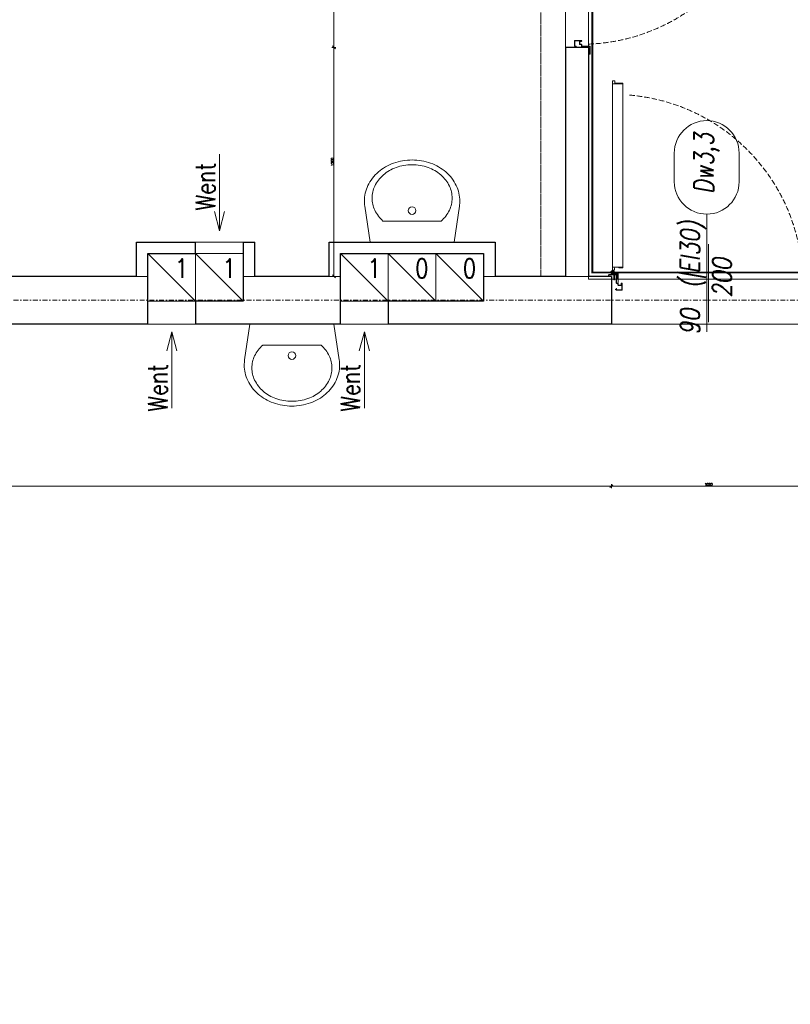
# Model space of a CAD drawing. Header units: millimetres. Extents: x -1893473 to 942156, y -568027 to 942944.
# Tile 188 of 256: x 140674 to 144715, y -471429 to -466269. Entities that reach past the tile are written whole.
import ezdxf
from ezdxf.enums import TextEntityAlignment as Align

# ---------------------------------------------------------------- set-up
doc = ezdxf.new("R2010")
doc.units = ezdxf.units.MM
doc.header["$LTSCALE"] = 0.2
for name, pattern in [('2_3', [1, 0.5, -0.5]), ('CENTER', [0.6, 0.375, -0.075, 0.075, -0.075]), ('DASHDOT', [25.4, 12.7, -6.35, 0, -6.35]), ('HIDDEN', [9.525, 6.35, -3.175]), ('Hidden Line', [391.222223, 282.222223, -109])]:
    doc.linetypes.add(name, pattern=pattern)
doc.layers.get('0').update_dxf_attribs({"lineweight": 0})
for name, color, linetype, lineweight in [('!! 0_ Istn-sciany', 7, 'Continuous', 30), ('!! 0_ Istn-widok', 1, 'Continuous', 15), ('!! 0_Istn-armatura', 6, 'Continuous', 9), ('!! 0_Istn-drzwi', 1, 'Continuous', 13), ('!! 0_Istn-went', 5, 'Continuous', 13), ('!! 0_Opis_pom', 9, 'Continuous', 13), ('!! 0_Osie', 1, 'DASHDOT', 13), ('!! 1  WYDZIELENIE PPOŻ', 252, 'Continuous', 0), ('!! 1_drzwi-linia', 213, 'Continuous', 5), ('!! 1_OPIS POM NOWE', 140, 'Continuous', 5), ('!! 2_drzwi opis', 151, 'Continuous', 9), ('!! wymiary osi', 250, 'Continuous', 9), ('P-Opis nadproża', 150, 'Continuous', 9), ('P-Osie', 1, 'DASHDOT', 18)]:
    doc.layers.add(name, color=color, linetype=linetype, lineweight=lineweight)
doc.layers.add('Powierzchnia', color=140, linetype='Continuous', lineweight=5, plot=False)
doc.styles.add('50', font='ROMANS.shx', dxfattribs={"width": 0.8, "height": 10})
doc.styles.add('ARCHETYP', font='romans.shx', dxfattribs={"height": 15})
doc.styles.add('ARIAL', font='tahoma.ttf')
doc.styles.add('TXT', font='simplex.shx')
doc.dimstyles.new('DIM50', dxfattribs={"dimscale": 5, "dimtxt": 2.5, "dimasz": 1.5, "dimexe": 0, "dimexo": 0, "dimgap": 0.5, "dimtad": 1, "dimdec": 4, "dimrnd": 0.5, "dimdsep": 46, "dimtxsty": 'TXT', "dimblk1": 'TICK1', "dimblk2": 'TICK1', "dimsah": 1, "dimcen": 0, "dimse1": 1, "dimse2": 1, "dimclrd": 1, "dimclre": 7, "dimclrt": 9, "dimadec": 0, "dimazin": 0, "dimtfac": 1, "dimtdec": 4, "dimtmove": 2, "dimatfit": 3, "dimldrblk": 'TICK1', "dimfxl": 1, "dimtolj": 1, "dimarcsym": 0})

# ---------------------------------------------------------------- blocks, each defined once
blk = doc.blocks.new('A$C578D6593')
for p, q in [((-26.36, 0), (-29.16, 18.76)), ((17.64, 0), (20.43, 18.76)), ((-19.63, 11), (10.9, 11)), ((-26.36, 0), (17.64, 0))]:
    blk.add_line(p, q)
blk.add_circle((-4.36, 16.5), 2)
for centre, radius, start, end in [((-5.67, 17.67), 25.11, 109.6071, 130.6955), ((-4.36, 14), 29, 90, 109.6071), ((-4.36, 14), 29, 70.3929, 90), ((-3.06, 17.67), 25.11, 49.3045, 70.3929), ((-7.68, 20), 22.03, 130.6955, 154.2825), ((-5.67, 19.17), 21.11, 109.6071, 130.6955), ((-4.36, 15.5), 25, 90, 109.6071), ((-4.36, 15.5), 25, 70.3929, 90), ((-3.06, 19.17), 21.11, 49.3045, 70.3929), ((-1.05, 20), 22.03, 25.7175, 49.3045), ((-7.68, 21.5), 18.03, 130.6955, 154.2825), ((-1.05, 21.5), 18.03, 25.7175, 49.3045), ((-10.79, 21.5), 18.58, 154.2825, 180), ((-10.79, 23), 14.58, 154.2825, 180), ((2.06, 23), 14.58, 0, 25.7175), ((2.06, 21.5), 18.58, 0, 25.7175), ((-10.79, 21.5), 18.58, 180, 188.4794), ((-10.79, 23), 14.58, 180, 205.7175), ((2.06, 23), 14.58, 334.2825, 0), ((2.06, 21.5), 18.58, 351.5206, 0), ((-7.68, 24.5), 18.03, 205.7175, 228.4823), ((-1.05, 24.5), 18.03, 311.5177, 334.2825)]:
    blk.add_arc(centre, radius, start, end)
blk = doc.blocks.new('BLOK OSI')
at = {"layer": 'P-Osie'}
blk.add_lwpolyline([(48639.26, -195002.09), (55442.28, -195002.09)], dxfattribs=at)
blk = doc.blocks.new('1_ok-opis')
blk.add_line((0, 111.61), (0, 50))
for points in [[(-17, 128.61), (-17, 143.61)], [(17, 128.61), (17, 143.61)]]:
    blk.add_lwpolyline(points)
for centre, start, end in [((0, 143.61), 0, 180), ((0, 128.61), 180, 0)]:
    blk.add_arc(centre, 17, start, end)
at = {"style": 'ARCHETYP'}
for tag, height, rotation, p in [('NR', 12, 90, (0, 136.9)), ('NR', 12, 270, (0, 136.9)), ('SZEROKOŚĆ', 10, 90, (-8, 78.29)), ('WYSOKOŚĆ', 10, 270, (-8, 78.29)), ('WYSOKOŚĆ', 10, 90, (8, 78.29)), ('SZEROKOŚĆ', 10, 270, (8, 78.29))]:
    blk.add_attdef(tag, text='', height=height, rotation=rotation, dxfattribs=at).set_placement(p, align=Align.MIDDLE)
blk = doc.blocks.new('TICK1')
at = {"color": 2}
blk.add_line((-1, -1), (1, 1), dxfattribs=at)
at = {"color": 0}
for p, q in [((0, 0), (-1, 0)), ((0, -1.4), (0, 1.4))]:
    blk.add_line(p, q, dxfattribs=at)
blk = doc.blocks.new('*D1144')
at = {"layer": '!! wymiary osi', "color": 1, "lineweight": -2, "transparency": 16777216}
blk.add_line((264457.2, -474613.2), (272002.2, -474613.2), dxfattribs=at)
at = {"layer": 'DEFPOINTS', "color": 0, "transparency": 16777216}
for p in [(264449.7, -473763.7), (272009.7, -473763.7), (272009.7, -474613.2)]:
    blk.add_point(p, dxfattribs=at)
at = {"layer": '!! wymiary osi', "color": 1, "lineweight": -2, "transparency": 16777216, "xscale": 7.5, "yscale": 7.5, "zscale": 7.5, "rotation": 180}
blk.add_blockref('TICK1', (264449.7, -474613.2), dxfattribs=at)
at = {"layer": '!! wymiary osi', "color": 1, "lineweight": -2, "transparency": 16777216, "xscale": 7.5, "yscale": 7.5, "zscale": 7.5}
blk.add_blockref('TICK1', (272009.7, -474613.2), dxfattribs=at)
at = {"layer": '!! wymiary osi', "color": 9, "transparency": 16777216, "insert": (268229.7, -474604.5), "char_height": 12.5, "attachment_point": 5, "style": 'TXT'}
blk.add_mtext('\\A1;7560', dxfattribs=at)
blk = doc.blocks.new('*D1145')
at = {"layer": '!! wymiary osi', "color": 1, "lineweight": -2, "transparency": 16777216}
blk.add_line((272017.2, -474613.2), (273022.2, -474613.2), dxfattribs=at)
at = {"layer": 'DEFPOINTS', "color": 0, "transparency": 16777216}
for p in [(272009.7, -473763.7), (273029.7, -473763.7), (273029.7, -474613.2)]:
    blk.add_point(p, dxfattribs=at)
at = {"layer": '!! wymiary osi', "color": 1, "lineweight": -2, "transparency": 16777216, "xscale": 7.5, "yscale": 7.5, "zscale": 7.5, "rotation": 180}
blk.add_blockref('TICK1', (272009.7, -474613.2), dxfattribs=at)
at = {"layer": '!! wymiary osi', "color": 1, "lineweight": -2, "transparency": 16777216, "xscale": 7.5, "yscale": 7.5, "zscale": 7.5}
blk.add_blockref('TICK1', (273029.7, -474613.2), dxfattribs=at)
at = {"layer": '!! wymiary osi', "color": 9, "transparency": 16777216, "insert": (272519.7, -474604.5), "char_height": 12.5, "attachment_point": 5, "style": 'TXT'}
blk.add_mtext('\\A1;1020', dxfattribs=at)
blk = doc.blocks.new('zaw-dr-90-p')
at = {"color": 2, "linetype": 'CENTER', "ltscale": 0.2}
for p, q in [((12, 0), (-12, 0)), ((0, 12), (0, -12)), ((24.5, 24), (31, 24)), ((24.5, 19), (31, 19))]:
    blk.add_line(p, q, dxfattribs=at)
at = {"ltscale": 0.2}
for p, q in [((10, 12), (6.5, 12)), ((10, 0), (10, 6.5))]:
    blk.add_line(p, q, dxfattribs=at)
blk.add_lwpolyline([(0, 6.5), (23.5, 6.5, 0.414214), (28, 11), (28, 31), (24.5, 31), (24.5, 11, -0.414214), (23.5, 10), (0, 10, 4.561698), (7.6, 6.5), (4.9, 4.2)], format="xyb", dxfattribs=at)
blk.add_lwpolyline([(-0.2, -0.2), (-2.5, -0.2), (-2.5, 0.2), (-0.2, 0.2), (-0.2, 2.5), (0.2, 2.5), (0.2, 0.2), (2.8, 0.2), (2.8, -0.2), (0.2, -0.2), (0.2, -2.8), (-0.2, -2.8)], close=True)
blk.add_lwpolyline([(10, 10), (10, 39), (6.5, 39), (6.5, 10)], dxfattribs=at)
blk.add_circle((0, 0), 6.5, dxfattribs=at)
blk = doc.blocks.new('drzwi 90- sc 12')
for p, q in [((-13620.32, 20410.16), (-13620.32, 20313.77)), ((-13616.12, 20410.26), (-13620.22, 20410.26)), ((-13616.12, 20410.26), (-13620, 20410.26)), ((-13618.17, 20410.26), (-13616.22, 20410.26)), ((-13618.17, 20410.26), (-13616.22, 20410.26)), ((-13616.12, 20410.26), (-13616.12, 20411.46)), ((-13616.12, 20411.46), (-13615.02, 20411.46)), ((-13614.92, 20411.36), (-13614.92, 20313.77)), ((-13614.92, 20409.86), (-13620.32, 20409.86)), ((-13620.32, 20313.47), (-13620.32, 20317.97)), ((-13614.92, 20312.27), (-13614.92, 20317.97)), ((-13614.92, 20313.77), (-13620.32, 20313.77)), ((-13618.22, 20313.37), (-13620.22, 20313.37)), ((-13618.22, 20313.67), (-13618.22, 20313.37)), ((-13618.22, 20313.67), (-13616.42, 20313.67)), ((-13615.92, 20313.17), (-13615.92, 20312.17)), ((-13615.92, 20312.17), (-13615.02, 20312.17)), ((-13715.57, 20308.32), (-13715.57, 20308.56)), ((-13715.57, 20307.69), (-13715.57, 20308.56)), ((-13715.57, 20307.82), (-13715.57, 20308.56)), ((-13715.57, 20307.72), (-13715.37, 20307.72)), ((-13617.77, 20311.12), (-13617.77, 20305.72)), ((-13617.77, 20311.12), (-13617.77, 20305.72)), ((-13616.17, 20309.92), (-13617.37, 20309.92)), ((-13616.17, 20309.92), (-13616.17, 20311.02)), ((-13715.77, 20301.96), (-13716.27, 20301.96)), ((-13616.77, 20301.96), (-13616.27, 20301.96))]:
    blk.add_line(p, q)
for points in [[(-13665.27, 20284.96), (-13665.27, 20325.83)], [(-13615.57, 20309.64), (-13615.32, 20309.64), (-13615.32, 20309.82), (-13616.32, 20309.82), (-13616.32, 20309.64), (-13615.92, 20309.64)]]:
    blk.add_lwpolyline(points)
at = {"lineweight": 30}
for points in [[(-13716.27, 20308.92), (-13721.27, 20308.92)], [(-13716.27, 20308.92), (-13716.27, 20296.92)], [(-13614.27, 20308.92), (-13609.27, 20308.92)], [(-13614.27, 20308.92), (-13614.27, 20296.92)]]:
    blk.add_lwpolyline(points, dxfattribs=at)
at = {"ltscale": 0.2}
for points in [[(-13715.57, 20307.51), (-13715.57, 20309.48, 0.414214), (-13715.91, 20309.82), (-13719.43, 20309.82, 0.414214), (-13719.77, 20309.48), (-13719.77, 20308.92), (-13719.59, 20308.92), (-13719.59, 20309.48, -0.414214), (-13719.43, 20309.64), (-13716.97, 20309.64)], [(-13716.97, 20309.64), (-13715.91, 20309.64, -0.414214), (-13715.75, 20309.48), (-13715.75, 20307.51)], [(-13715.75, 20307.76), (-13715.75, 20305.58, 0.414214), (-13715.41, 20305.24), (-13714.96, 20305.24, -0.414214), (-13714.8, 20305.08), (-13714.8, 20304.48, 0.414214), (-13714.46, 20304.14), (-13713.28, 20304.14, 0.414214), (-13712.94, 20304.48), (-13712.94, 20305.15, -1), (-13712.75, 20305.15), (-13712.75, 20301.96, -0.414214), (-13712.91, 20301.8), (-13715.43, 20301.8, -0.414214), (-13715.59, 20301.96), (-13715.59, 20302.52), (-13715.77, 20302.52), (-13715.77, 20301.96, 0.414214), (-13715.43, 20301.62), (-13712.91, 20301.62, 0.414214), (-13712.57, 20301.96), (-13712.57, 20305.15, 1), (-13713.12, 20305.15), (-13713.12, 20304.48, -0.414214), (-13713.28, 20304.32), (-13714.46, 20304.32, -0.414214), (-13714.62, 20304.48), (-13714.62, 20305.08, 0.414214), (-13714.96, 20305.42), (-13715.41, 20305.42, -0.414214), (-13715.57, 20305.58), (-13715.57, 20307.64)], [(-13615.92, 20309.64), (-13616.63, 20309.64, 0.414214), (-13616.79, 20309.48), (-13616.79, 20305.58, -0.414214), (-13617.13, 20305.24), (-13617.58, 20305.24, 0.414214), (-13617.74, 20305.08), (-13617.74, 20304.48, -0.414214), (-13618.08, 20304.14), (-13619.26, 20304.14, -0.414214), (-13619.6, 20304.48), (-13619.6, 20305.15, 1), (-13619.79, 20305.15), (-13619.79, 20301.96, 0.414214), (-13619.63, 20301.8), (-13617.11, 20301.8, 0.414214), (-13616.95, 20301.96), (-13616.95, 20302.52), (-13616.77, 20302.52), (-13616.77, 20301.96, -0.414214), (-13617.11, 20301.62), (-13619.63, 20301.62, -0.414214), (-13619.97, 20301.96), (-13619.97, 20305.15, -1), (-13619.42, 20305.15), (-13619.42, 20304.48, 0.414214), (-13619.26, 20304.32), (-13618.08, 20304.32, 0.414214), (-13617.92, 20304.48), (-13617.92, 20305.08, -0.414214), (-13617.58, 20305.42), (-13617.13, 20305.42, 0.414214), (-13616.97, 20305.58), (-13616.97, 20309.48, -0.414214), (-13616.63, 20309.82), (-13613.11, 20309.82, -0.414214), (-13612.77, 20309.48), (-13612.77, 20308.92), (-13612.95, 20308.92), (-13612.95, 20309.48, 0.414214), (-13613.11, 20309.64), (-13615.57, 20309.64)]]:
    blk.add_lwpolyline(points, format="xyb", dxfattribs=at)
blk.add_lwpolyline([(-13616.79, 20308.82), (-13616.97, 20308.82), (-13616.97, 20307.42), (-13616.79, 20307.42)], close=True)
for centre, radius, start, end in [((-13620.22, 20410.16), 0.1, 90, 180), ((-13615.02, 20411.36), 0.1, 0, 90), ((-13620.22, 20313.47), 0.1, 180, 270), ((-13616.42, 20313.17), 0.5, 0, 90), ((-13615.02, 20312.27), 0.1, 270, 0), ((-13616.27, 20311.02), 0.1, 0, 90)]:
    blk.add_arc(centre, radius, start, end)
at = {"linetype": 'Hidden Line', "lineweight": 9, "ltscale": 0.05}
blk.add_arc((-13615.5, 20305.14), 99.12, 94.8005, 177.6944, dxfattribs=at)
at = {"xscale": 0.09999999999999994, "yscale": 0.09999999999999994, "zscale": 0.09999999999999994, "rotation": 180.0000000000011}
blk.add_blockref('zaw-dr-90-p', (-13614.92, 20310.92), dxfattribs=at)
blk = doc.blocks.new('*D1757')
at = {"layer": '!! 1  WYDZIELENIE PPOŻ', "color": 1, "lineweight": -2, "transparency": 16777216}
blk.add_line((270555.1, -471301.2), (270555.1, -472306.2), dxfattribs=at)
at = {"layer": 'DEFPOINTS', "color": 0, "transparency": 16777216}
for p in [(271769.7, -471293.7), (270555.1, -472313.7), (271769.7, -472313.7)]:
    blk.add_point(p, dxfattribs=at)
at = {"layer": '!! 1  WYDZIELENIE PPOŻ', "color": 1, "lineweight": -2, "transparency": 16777216, "xscale": 7.5, "yscale": 7.5, "zscale": 7.5}
for p, rotation in [((270555.1, -471293.7), 90), ((270555.1, -472313.7), 270)]:
    blk.add_blockref('TICK1', p, dxfattribs=dict(at, rotation=rotation))
at = {"layer": '!! 1  WYDZIELENIE PPOŻ', "color": 9, "transparency": 16777216, "insert": (270546.4, -471803.7), "char_height": 12.5, "attachment_point": 5, "rotation": 90, "style": 'TXT'}
blk.add_mtext('\\A1;1020', dxfattribs=at)
blk = doc.blocks.new('*D1758')
at = {"layer": '!! 1  WYDZIELENIE PPOŻ', "color": 1, "lineweight": -2, "transparency": 16777216}
blk.add_line((270555.1, -472321.2), (270555.1, -473506.2), dxfattribs=at)
at = {"layer": 'DEFPOINTS', "color": 0, "transparency": 16777216}
for p in [(271769.7, -472313.7), (270555.1, -473513.7), (271769.7, -473513.7)]:
    blk.add_point(p, dxfattribs=at)
at = {"layer": '!! 1  WYDZIELENIE PPOŻ', "color": 1, "lineweight": -2, "transparency": 16777216, "xscale": 7.5, "yscale": 7.5, "zscale": 7.5}
for p, rotation in [((270555.1, -472313.7), 90), ((270555.1, -473513.7), 270)]:
    blk.add_blockref('TICK1', p, dxfattribs=dict(at, rotation=rotation))
at = {"layer": '!! 1  WYDZIELENIE PPOŻ', "color": 9, "transparency": 16777216, "insert": (270546.4, -472913.7), "char_height": 12.5, "attachment_point": 5, "rotation": 90, "style": 'TXT'}
blk.add_mtext('\\A1;1200', dxfattribs=at)
blk = doc.blocks.new('A$C2EB40A8D')
at = {"layer": '!! 0_ Istn-sciany'}
for p, q in [((-20131.12989, 27987.51397), (-20131.12989, 26787.51397)), ((-20011.12989, 27987.51397), (-20011.12989, 26787.51397)), ((-20501.12989, 26967.51397), (-20501.12989, 26787.51397)), ((-20561.12989, 26907.51397), (-20561.12989, 26657.51397)), ((-19891.12989, 26787.51397), (-19891.12989, 26537.51397))]:
    blk.add_line(p, q, dxfattribs=at)
for points in [[(-20011.12989, 27987.51397), (-20131.12989, 27987.51397)], [(-22381.12989, 26787.51397), (-22381.12989, 26967.51397)], [(-22381.12989, 26967.51397), (-22071.12989, 26967.51397)], [(-22071.12989, 26907.51397), (-22071.12989, 26967.51397)], [(-21821.12989, 26967.51397), (-21821.12989, 26657.51397)], [(-21821.12989, 26967.51397), (-21761.12989, 26967.51397)], [(-21761.12989, 26787.51397), (-21761.12989, 26967.51397)], [(-21371.12989, 26787.51397), (-21371.12989, 26967.51397)], [(-21371.12989, 26967.51397), (-20501.12989, 26967.51397)], [(-22321.12989, 26537.51397), (-22321.12989, 26907.51397)], [(-22321.12989, 26907.51397), (-22071.12989, 26907.51397)], [(-21311.12989, 26537.51397), (-21311.12989, 26907.51397)], [(-21311.12989, 26907.51397), (-20561.12989, 26907.51397)], [(-22381.12989, 26787.51397), (-26261.12989, 26787.51397)], [(-21371.12989, 26787.51397), (-21761.12989, 26787.51397)], [(-20131.12989, 26787.51397), (-20501.12989, 26787.51397)], [(-19891.12989, 26787.51397), (-20011.12989, 26787.51397)], [(-21821.12989, 26657.51397), (-22071.12989, 26657.51397)], [(-22071.12989, 26657.51397), (-22071.12989, 26537.51397)], [(-20561.12989, 26657.51397), (-21061.12989, 26657.51397)], [(-21061.12989, 26657.51397), (-21061.12989, 26537.51397)], [(-22321.12989, 26537.51397), (-27451.12989, 26537.51397)], [(-21311.12989, 26537.51397), (-22071.12989, 26537.51397)], [(-19891.12989, 26537.51397), (-21061.12989, 26537.51397)]]:
    blk.add_lwpolyline(points, dxfattribs=at)
at = {"layer": '!! 0_ Istn-widok', "linetype": 'HIDDEN', "ltscale": 3}
for p, q in [((-20261.12989, 32537.51397), (-20261.12989, 26787.51397)), ((-20011.12989, 32537.51397), (-20011.12989, 26787.51397))]:
    blk.add_line(p, q, dxfattribs=at)
at = {"layer": '!! 0_ Istn-widok'}
for points in [[(-22381.12989, 26787.51397), (-22321.12989, 26787.51397)], [(-21761.12989, 26787.51397), (-21821.12989, 26787.51397)], [(-21371.12989, 26787.51397), (-21311.12989, 26787.51397)], [(-20501.12989, 26787.51397), (-20561.12989, 26787.51397)], [(-20011.12989, 26787.51397), (-20131.12989, 26787.51397)]]:
    blk.add_lwpolyline(points, dxfattribs=at)
at = {"layer": '!! 0_Istn-drzwi'}
blk.add_lwpolyline([(-19391.12989, 26997.51397), (-19391.12989, 26497.51397)], dxfattribs=at)
at = {"layer": '!! 0_Istn-went'}
for points in [[(-21946.12989, 27427.08451), (-21946.12989, 27026.61924)], [(-21946.12989, 27026.61924), (-21972.92481, 27126.61924)], [(-21946.12989, 27026.61924), (-21919.33497, 27126.61924)], [(-22071.12989, 26967.51397), (-21821.12989, 26967.51397)], [(-22321.12989, 26907.51397), (-22071.12989, 26657.51397)], [(-22071.12989, 26907.51397), (-21821.12989, 26657.51397)], [(-21311.12989, 26907.51397), (-21061.12989, 26657.51397)], [(-21061.12989, 26907.51397), (-20811.12989, 26657.51397)], [(-20811.12989, 26907.51397), (-20561.12989, 26657.51397)], [(-22071.12989, 26537.51397), (-22321.12989, 26537.51397)], [(-21311.12989, 26537.51397), (-21061.12989, 26537.51397)], [(-22196.12989, 26496.99468), (-22222.92481, 26396.99468)], [(-22196.12989, 26096.52941), (-22196.12989, 26496.99468)], [(-22196.12989, 26496.99468), (-22169.33497, 26396.99468)], [(-21186.12989, 26496.99468), (-21212.92481, 26396.99468)], [(-21186.12989, 26096.52941), (-21186.12989, 26496.99468)], [(-21186.12989, 26496.99468), (-21159.33497, 26396.99468)]]:
    blk.add_lwpolyline(points, dxfattribs=at)
for points in [[(-22321.12989, 26657.51397), (-22071.12989, 26657.51397), (-22071.12989, 26907.51397), (-22321.12989, 26907.51397)], [(-22071.12989, 26657.51397), (-21821.12989, 26657.51397), (-21821.12989, 26907.51397), (-22071.12989, 26907.51397)], [(-21311.12989, 26657.51397), (-21061.12989, 26657.51397), (-21061.12989, 26907.51397), (-21311.12989, 26907.51397)], [(-21061.12989, 26657.51397), (-20811.12989, 26657.51397), (-20811.12989, 26907.51397), (-21061.12989, 26907.51397)], [(-20811.12989, 26657.51397), (-20561.12989, 26657.51397), (-20561.12989, 26907.51397), (-20811.12989, 26907.51397)]]:
    blk.add_lwpolyline(points, close=True, dxfattribs=at)
at = {"layer": '!! 1  WYDZIELENIE PPOŻ', "color": 20, "linetype": '2_3', "ltscale": 10, "true_color": 0xf65c09, "const_width": 10}
blk.add_lwpolyline([(-19991.12989, 26807.51397), (-15721.12989, 26807.51397), (-15721.12989, 32517.51397), (-18491.09653, 32517.51397), (-18486.09663, 29517.57454), (-19991.12989, 29513.0175)], close=True, dxfattribs=at)
at = {"layer": 'Powierzchnia'}
for points in [[(-27451.12989, 32537.51397), (-20131.12989, 32537.51397), (-20131.12989, 26787.51397), (-20501.12989, 26787.51397), (-20501.12989, 26967.51397), (-21371.12989, 26967.51397), (-21371.12989, 26787.51397), (-21761.12989, 26787.51397), (-21761.12989, 26967.51397), (-22381.12989, 26967.51397), (-22381.12989, 26787.51397), (-26261.12989, 26787.51397), (-26261.12989, 26967.51397), (-27451.12989, 26967.51397)], [(-15701.12989, 26772.11569), (-20011.12989, 26772.11569), (-20011.12989, 29537.51397), (-15701.12989, 29537.51397)], [(-18691.12989, 26537.51397), (-27451.12989, 26537.51397), (-27451.12989, 20177.51397), (-18691.12989, 20177.51397)]]:
    blk.add_lwpolyline(points, close=True, dxfattribs=at)
at = {"layer": '!! 0_Istn-armatura', "xscale": -10, "yscale": 10, "zscale": 10}
blk.add_blockref('A$C578D6593', (-20979.76612, 26967.51397), dxfattribs=at)
at = {"layer": '!! 0_Istn-armatura', "xscale": 10, "yscale": 10, "zscale": 10, "rotation": 180}
blk.add_blockref('A$C578D6593', (-21609.76612, 26537.51397), dxfattribs=at)
at = {"layer": '!! 0_Osie', "xscale": 10, "yscale": 10, "zscale": 10}
blk.add_blockref('BLOK OSI', (-516748.24414, 1976683.397), dxfattribs=at)
at = {"layer": '!! 1_drzwi-linia', "xscale": -10, "yscale": 10, "zscale": 10, "rotation": 270}
blk.add_blockref('drzwi 90- sc 12', (-223100.37329, 165150.21101), dxfattribs=at)
at = {"layer": '!! 1_drzwi-linia', "xscale": -10, "yscale": 10, "zscale": 10}
blk.add_blockref('drzwi 90- sc 12', (-156033.82693, -176301.72943), dxfattribs=at)
at = {"layer": '!! 2_drzwi opis'}
ref = blk.add_blockref('1_ok-opis', (-19391.12992, 25997.51397), dxfattribs=dict(at, xscale=-10, yscale=10, zscale=10, rotation=359.9999963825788))
ref.add_attrib('WYSOKOŚĆ', '90  (|EI30)', dxfattribs={"layer": '0', "height": 100, "rotation": 89.99999638, "style": '50', "oblique": 10, "width": 0.8}).set_placement((-19471.12987, 26780.4225), align=Align.MIDDLE)
ref.add_attrib('SZEROKOŚĆ', '200', dxfattribs={"layer": '0', "height": 100, "rotation": 89.99999638, "style": '50', "oblique": 10, "width": 0.8}).set_placement((-19311.12987, 26780.42249), align=Align.MIDDLE)
ref.add_attrib('NR', 'Dw3,3', dxfattribs={"layer": '0', "height": 100, "rotation": 89.99999638, "style": '50', "oblique": 10, "width": 0.8}).set_placement((-19391.12984, 27379.58535), align=Align.MIDDLE)
at = {"layer": '!! 0_Istn-went', "style": 'ARCHETYP', "width": 0.8}
for s, rotation, p in [('Went', 89.99999996, (-21969.43216, 27133.31679)), ('1', 0.00000004, (-22179.51555, 26779.2893)), ('1', 0.00000004, (-21929.51555, 26779.2893)), ('1', 0.00000004, (-21169.51555, 26779.2893)), ('0', 0.00000004, (-20919.51555, 26779.2893)), ('0', 0.00000004, (-20669.51555, 26779.2893)), ('Went', 89.99999996, (-22219.43216, 26078.66054)), ('Went', 89.99999996, (-21209.43216, 26078.66054))]:
    blk.add_text(s, height=100, rotation=rotation, dxfattribs=at).set_placement(p)
at = {"layer": '!! 0_Opis_pom', "ltscale": 0.7, "style": 'ARIAL'}
for tag, p in [('B1,21', (-891.77727, 31796.97458)), ('A1,16', (-13651.31084, 31587.95236)), ('B1/17', (-9701.43347, 31565.05244)), ('B1,19', (-5798.61305, 31587.22944)), ('1,23', (10805.41388, 31565.05244)), ('1,22', (4526.58954, 31507.65132)), ('A1,1', (-16866.13618, 31459.3792)), ('B1,18', (-7791.62894, 31330.08444)), ('B1,20', (-2961.4347, 31167.05787)), ('A1,6', (-19287.17717, 30923.71998)), ('B1,1', (14135.63445, 30913.92963)), ('B1,3', (17346.74696, 30023.81022)), ('B1,4', (29817.71501, 29157.67457)), ('A1,5', (-23454.5385, 28820.77901)), ('A1,2', (-17502.57721, 28602.57524)), ('B1,2D', (2616.16402, 28559.52261)), ('A1,15', (-13651.31084, 28261.46046)), ('B1,4', (29883.58177, 28158.35876)), ('B1,2B', (18801.54781, 27650.12382)), ('B1,2A', (13086.7373, 27376.04393)), ('A1,3', (-16846.27912, 25980.40356)), ('B1,8', (9089.53994, 25356.27639)), ('B1,6', (31915.87888, 23754.79829)), ('A1,4', (-24010.17576, 23559.17399)), ('B1,14', (-11621.32288, 23261.44183)), ('B1,13', (-3080.55208, 22924.09997)), ('B1,10', (3982.60923, 22874.21277)), ('B1,5', (29245.49088, 22896.69268)), ('B1,9', (5634.43488, 22623.92098)), ('B1,2C', (13327.26639, 22378.5328)), ('B1,7', (16398.41175, 22348.28836)), ('B1,11', (5553.20442, 20939.83877)), ('B1,12', (3693.27174, 20628.72148)), ('C1,3', (5969.08376, 16336.01084)), ('C1,2', (11955.93711, 11671.55655)), ('C1,1', (15659.17205, 11415.94196)), ('C1,4', (5140.00888, 9205.5831)), ('C1,5', (5680.4486, 6154.54995)), ('C1,10', (16327.05085, 6080.66085)), ('C1,9', (16526.57171, 3173.45283)), ('C1,6', (6367.37903, 2771.84181)), ('D0,18', (-1981.87701, -110.73158)), ('D0,7', (-13531.42299, -1159.67649)), ('D0,17', (2064.87671, -1345.69113)), ('C1,7', (7275.77161, -1303.00991)), ('D0,3', (-9324.21674, -1442.63631)), ('D0,6', (-17529.61851, -1957.37463)), ('D0,10', (-21369.4432, -2140.60378)), ('D,09', (-12990.08379, -2746.32902)), ('D0,2', (-5516.19514, -3101.87722)), ('D0,16', (2266.73061, -3284.15369)), ('D0,8', (-14357.79539, -3567.69719)), ('D0,5', (-10461.54478, -3629.26575)), ('D0,4', (-8396.53404, -4353.7937)), ('D0,15', (1974.41895, -5205.84774)), ('D0,1', (-5633.49598, -5662.48534)), ('D0,11', (-23334.09291, -6045.78706)), ('D0,12', (-22436.85763, -9302.9678)), ('D0,13', (-22436.85763, -11581.16526)), ('D0,14', (-13645.94445, -11884.57769))]:
    blk.add_attdef(tag, text='', height=119.68, dxfattribs=at).set_placement(p, align=Align.MIDDLE_CENTER)
at = {"layer": '!! 1_OPIS POM NOWE', "style": 'ARIAL'}
for tag, p in [('C1.7A', (7769.3756, 685.765)), ('C1.7C', (7655.80151, -2045.04756)), ('C1.8B', (10935.93068, -2107.41983)), ('C1.8A', (13897.39715, -2120.69016)), ('C1.7B', (8274.43201, -3270.18959)), ('E1.2', (16701.02923, -5331.07351)), ('E1.5E', (21974.23379, -5463.99012)), ('E1.5D', (24989.27391, -5785.36474)), ('E1.1', (8357.81567, -5851.01076)), ('E1.5C', (25222.53959, -6394.64172)), ('E1.5B', (27694.70831, -7009.86571)), ('E1.6', (5279.46063, -8141.28746)), ('E1.5A', (25547.9555, -8495.18994)), ('E1.5G', (23977.19473, -9792.46695)), ('E1.5F', (22414.7084, -9822.66389)), ('E1,4', (13935.69867, -10458.20073)), ('E1.5L', (28030.8296, -11267.7725)), ('E1.3', (5639.18862, -11994.01941)), ('E1.5H', (23988.49716, -12231.38049)), ('E1.5K', (27714.73934, -12977.98364)), ('E1.5I', (22290.68736, -13989.9049)), ('E1.5J', (27095.71534, -16088.17469))]:
    blk.add_attdef(tag, text='', height=119.68, dxfattribs=at).set_placement(p, align=Align.MIDDLE_CENTER)
at = {"layer": '!! 1  WYDZIELENIE PPOŻ'}
for base, p1, p2, picture, middle in [((-21345.64435, 27987.51397), (-20131.12989, 29007.51397), (-20131.12989, 27987.51397), '*D1757', (-21354.39435, 28497.51397)), ((-21345.64435, 26787.51397), (-20131.12989, 27987.51397), (-20131.12989, 26787.51397), '*D1758', (-21354.39435, 27387.51397))]:
    dim = blk.add_linear_dim(base=base, p1=p1, p2=p2, angle=90, dimstyle='DIM50', dxfattribs=at)
    dim.commit()
    dim.dimension.update_dxf_attribs({"geometry": picture, "text_midpoint": middle, "insert": (-291900.79406, 500301.26018)})
at = {"layer": '!! wymiary osi'}
for base, p1, p2, picture, middle in [((-19891.12989, 25688.05999), (-27451.12989, 26537.51397), (-19891.12989, 26537.51397), '*D1144', (-23671.12989, 25696.80999)), ((-18871.12989, 25688.05999), (-19891.12989, 26537.51397), (-18871.12989, 26537.51397), '*D1145', (-19381.12989, 25696.80999))]:
    dim = blk.add_linear_dim(base=base, p1=p1, p2=p2, dimstyle='DIM50', dxfattribs=at)
    dim.commit()
    dim.dimension.update_dxf_attribs({"geometry": picture, "text_midpoint": middle, "insert": (-291900.79406, 500301.26018)})

msp = doc.modelspace()

# ---------------------------------------------------------------- block references
at = {"layer": 'P-Opis nadproża', "color": 4}
msp.add_blockref('A$C2EB40A8D', (163667.94092, -494401.63474), dxfattribs=at)

doc.saveas('drawing.dxf')
